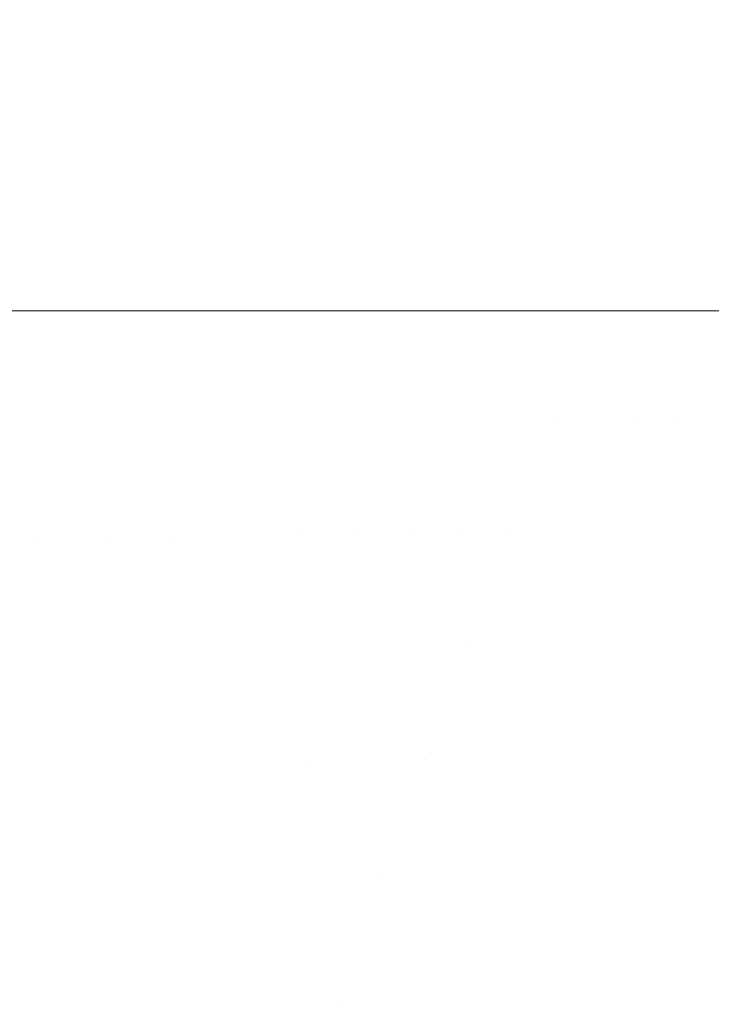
# Model space of a CAD drawing. Header units: centimetres. Extents: x -35.1 to 36.2, y 4.2 to 6.
# Tile 122 of 256: x -11.1786 to -11.1572, y 4.6787 to 4.7091. Entities that reach past the tile are written whole.
import ezdxf

# ---------------------------------------------------------------- set-up
doc = ezdxf.new("R2010")
doc.units = ezdxf.units.CM
doc.header["$LTSCALE"] = 2.54
doc.layers.add('Lucido design-1', color=7, linetype='Continuous')

# ---------------------------------------------------------------- blocks, each defined once
blk = doc.blocks.new('Gruppo-4-1')
at = {"color": 7, "linetype": 'Continuous', "lineweight": 9}
blk.add_3dface([(-34.958478, 5.900089, -2312.32217), (-34.958478, 4.300089, -2312.32217), (36.07398, 4.300089, -2312.32217), (36.07398, 5.900089, -2312.32217)], dxfattribs=at)
for points, invisible_edges in [([(-11.18022, 5.900089, -2313.087907), (-11.178139, 5.900089, -2313.08611), (-11.178139, 4.700089, -2313.08611), (-11.180427, 4.700089, -2313.088085)], 10), ([(-11.178139, 5.900089, -2313.08611), (-11.174875, 5.900089, -2313.083056), (-11.174875, 4.700089, -2313.083056), (-11.176042, 4.700089, -2313.084148)], 10), ([(-11.176042, 4.700089, -2313.084148), (-11.178139, 4.700089, -2313.08611), (-11.178139, 5.900089, -2313.08611)], 10), ([(-11.173988, 4.700089, -2313.082157), (-11.174875, 4.700089, -2313.083056), (-11.174875, 5.900089, -2313.083056), (-11.173241, 5.900089, -2313.081401)], 10), ([(-11.173241, 5.900089, -2313.081401), (-11.171837, 5.900089, -2313.079977), (-11.171837, 4.700089, -2313.079977), (-11.173988, 4.700089, -2313.082157)], 10), ([(-11.171837, 5.900089, -2313.079977), (-11.171036, 5.900089, -2313.079098), (-11.169015, 4.700089, -2313.076879), (-11.170159, 4.700089, -2313.078135)], 10), ([(-11.170159, 4.700089, -2313.078135), (-11.171837, 4.700089, -2313.079977), (-11.171837, 5.900089, -2313.079977)], 10), ([(-11.171036, 5.900089, -2313.079098), (-11.169015, 5.900089, -2313.076879), (-11.169015, 4.700089, -2313.076879)], 10), ([(-11.169015, 5.900089, -2313.076879), (-11.166403, 5.900089, -2313.073767), (-11.166403, 4.700089, -2313.073767), (-11.168375, 4.700089, -2313.076116)], 10), ([(-11.168375, 4.700089, -2313.076116), (-11.169015, 4.700089, -2313.076879), (-11.169015, 5.900089, -2313.076879)], 10), ([(-11.165081, 4.700089, -2313.072057), (-11.166403, 4.700089, -2313.073767), (-11.166403, 5.900089, -2313.073767), (-11.164868, 5.900089, -2313.071782)], 10), ([(-11.164868, 5.900089, -2313.071782), (-11.163978, 5.900089, -2313.070631), (-11.163978, 4.700089, -2313.070631), (-11.165081, 4.700089, -2313.072057)], 10), ([(-11.163978, 5.900089, -2313.070631), (-11.162625, 5.900089, -2313.068758), (-11.162625, 4.700089, -2313.068758), (-11.163549, 4.700089, -2313.070036)], 10), ([(-11.163549, 4.700089, -2313.070036), (-11.163978, 4.700089, -2313.070631), (-11.163978, 5.900089, -2313.070631)], 10), ([(-11.162625, 5.900089, -2313.068758), (-11.160516, 5.900089, -2313.065632), (-11.160516, 4.700089, -2313.065632), (-11.162117, 4.700089, -2313.068005)], 10), ([(-11.162117, 4.700089, -2313.068005), (-11.162625, 4.700089, -2313.068758), (-11.162625, 5.900089, -2313.068758)], 10), ([(-11.159486, 4.700089, -2313.063964), (-11.160516, 4.700089, -2313.065632), (-11.160516, 5.900089, -2313.065632), (-11.159454, 5.900089, -2313.063912)], 10), ([(-11.159454, 5.900089, -2313.063912), (-11.158587, 5.900089, -2313.062508), (-11.158587, 4.700089, -2313.062508), (-11.159486, 4.700089, -2313.063964)], 10), ([(-11.158587, 5.900089, -2313.062508), (-11.156829, 5.900089, -2313.059385), (-11.156829, 4.700089, -2313.059385), (-11.158279, 4.700089, -2313.06196)], 10), ([(-11.158279, 4.700089, -2313.06196), (-11.158587, 4.700089, -2313.062508), (-11.158587, 5.900089, -2313.062508)], 10), ([(-11.180427, 4.700089, -2313.088085), (-11.178139, 4.700089, -2313.08611), (-11.178023, 4.693007, -2313.086141), (-11.180261, 4.692954, -2313.088101)], 14), ([(-11.178023, 4.693007, -2313.086141), (-11.178139, 4.700089, -2313.08611), (-11.176042, 4.700089, -2313.084148)], 9), ([(-11.176042, 4.700089, -2313.084148), (-11.175878, 4.693058, -2313.084163), (-11.178023, 4.693007, -2313.086141)], 11), ([(-11.175878, 4.693058, -2313.084163), (-11.176042, 4.700089, -2313.084148), (-11.174875, 4.700089, -2313.083056)], 9), ([(-11.174875, 4.700089, -2313.083056), (-11.173827, 4.693106, -2313.08217), (-11.175878, 4.693058, -2313.084163)], 11), ([(-11.174875, 4.700089, -2313.083056), (-11.173988, 4.700089, -2313.082157), (-11.173827, 4.693106, -2313.08217)], 10), ([(-11.171867, 4.693153, -2313.080164), (-11.173827, 4.693106, -2313.08217), (-11.173988, 4.700089, -2313.082157), (-11.171837, 4.700089, -2313.079977)], 11), ([(-11.169998, 4.693197, -2313.078149), (-11.171867, 4.693153, -2313.080164), (-11.171837, 4.700089, -2313.079977)], 11), ([(-11.171837, 4.700089, -2313.079977), (-11.170159, 4.700089, -2313.078135), (-11.169998, 4.693197, -2313.078149)], 10), ([(-11.169998, 4.693197, -2313.078149), (-11.170159, 4.700089, -2313.078135), (-11.169015, 4.700089, -2313.076879)], 9), ([(-11.169015, 4.700089, -2313.076879), (-11.168218, 4.693239, -2313.076126), (-11.169998, 4.693197, -2313.078149)], 11), ([(-11.169015, 4.700089, -2313.076879), (-11.168375, 4.700089, -2313.076116), (-11.168218, 4.693239, -2313.076126)], 10), ([(-11.168375, 4.700089, -2313.076116), (-11.166403, 4.700089, -2313.073767), (-11.166527, 4.69328, -2313.074099), (-11.168218, 4.693239, -2313.076126)], 14), ([(-11.164921, 4.693318, -2313.072069), (-11.166527, 4.69328, -2313.074099), (-11.166403, 4.700089, -2313.073767)], 11), ([(-11.166403, 4.700089, -2313.073767), (-11.165081, 4.700089, -2313.072057), (-11.164921, 4.693318, -2313.072069)], 10), ([(-11.164921, 4.693318, -2313.072069), (-11.165081, 4.700089, -2313.072057), (-11.163978, 4.700089, -2313.070631)], 9), ([(-11.163978, 4.700089, -2313.070631), (-11.163401, 4.693354, -2313.07004), (-11.164921, 4.693318, -2313.072069)], 11), ([(-11.163978, 4.700089, -2313.070631), (-11.163549, 4.700089, -2313.070036), (-11.163401, 4.693354, -2313.07004)], 10), ([(-11.163401, 4.693354, -2313.07004), (-11.163549, 4.700089, -2313.070036), (-11.16207, 4.696764, -2313.068013)], 11), ([(-11.16207, 4.696764, -2313.068013), (-11.163549, 4.700089, -2313.070036), (-11.162625, 4.700089, -2313.068758)], 9), ([(-11.162625, 4.700089, -2313.068758), (-11.162117, 4.700089, -2313.068005), (-11.16207, 4.696764, -2313.068013)], 10), ([(-11.16207, 4.696764, -2313.068013), (-11.162117, 4.700089, -2313.068005), (-11.160516, 4.700089, -2313.065632), (-11.160713, 4.69678, -2313.06599)], 13), ([(-11.159436, 4.696795, -2313.063974), (-11.160713, 4.69678, -2313.06599), (-11.160516, 4.700089, -2313.065632)], 11), ([(-11.160516, 4.700089, -2313.065632), (-11.159486, 4.700089, -2313.063964), (-11.159436, 4.696795, -2313.063974)], 10), ([(-11.159436, 4.696795, -2313.063974), (-11.159486, 4.700089, -2313.063964), (-11.158587, 4.700089, -2313.062508)], 9), ([(-11.158587, 4.700089, -2313.062508), (-11.158235, 4.696809, -2313.061965), (-11.159436, 4.696795, -2313.063974)], 11), ([(-11.158587, 4.700089, -2313.062508), (-11.158279, 4.700089, -2313.06196), (-11.158235, 4.696809, -2313.061965)], 10), ([(-11.158235, 4.696809, -2313.061965), (-11.158279, 4.700089, -2313.06196), (-11.156829, 4.700089, -2313.059385), (-11.15711, 4.696822, -2313.059966)], 13), ([(-11.16207, 4.696764, -2313.068013), (-11.161963, 4.693388, -2313.068013), (-11.163401, 4.693354, -2313.07004)], 11), ([(-11.160713, 4.69678, -2313.06599), (-11.160607, 4.69342, -2313.06599), (-11.161963, 4.693388, -2313.068013), (-11.16207, 4.696764, -2313.068013)], 15), ([(-11.159436, 4.696795, -2313.063974), (-11.159329, 4.69345, -2313.063974), (-11.160607, 4.69342, -2313.06599), (-11.160713, 4.69678, -2313.06599)], 15), ([(-11.158235, 4.696809, -2313.061965), (-11.158129, 4.693479, -2313.061965), (-11.159329, 4.69345, -2313.063974), (-11.159436, 4.696795, -2313.063974)], 15), ([(-11.15711, 4.696822, -2313.059966), (-11.157004, 4.693506, -2313.059966), (-11.158129, 4.693479, -2313.061965), (-11.158235, 4.696809, -2313.061965)], 15), ([(-11.168218, 4.693239, -2313.076126), (-11.166527, 4.69328, -2313.074099), (-11.166075, 4.686262, -2313.074099), (-11.167764, 4.68618, -2313.076126)], 15), ([(-11.166527, 4.69328, -2313.074099), (-11.164921, 4.693318, -2313.072069), (-11.164737, 4.689854, -2313.072069)], 11), ([(-11.164737, 4.689854, -2313.072069), (-11.166075, 4.686262, -2313.074099), (-11.166527, 4.69328, -2313.074099)], 11), ([(-11.164737, 4.689854, -2313.072069), (-11.164921, 4.693318, -2313.072069), (-11.163401, 4.693354, -2313.07004), (-11.163217, 4.689909, -2313.07004)], 15), ([(-11.163217, 4.689909, -2313.07004), (-11.163401, 4.693354, -2313.07004), (-11.161963, 4.693388, -2313.068013), (-11.16178, 4.68996, -2313.068013)], 15), ([(-11.16178, 4.68996, -2313.068013), (-11.161963, 4.693388, -2313.068013), (-11.160607, 4.69342, -2313.06599), (-11.160425, 4.690009, -2313.06599)], 15), ([(-11.160425, 4.690009, -2313.06599), (-11.160607, 4.69342, -2313.06599), (-11.159329, 4.69345, -2313.063974), (-11.159148, 4.690055, -2313.063974)], 15), ([(-11.159148, 4.690055, -2313.063974), (-11.159329, 4.69345, -2313.063974), (-11.158129, 4.693479, -2313.061965), (-11.157949, 4.690098, -2313.061965)], 15), ([(-11.157949, 4.690098, -2313.061965), (-11.158129, 4.693479, -2313.061965), (-11.157004, 4.693506, -2313.059966), (-11.156824, 4.690138, -2313.059966)], 15), ([(-11.180261, 4.692954, -2313.088101), (-11.178023, 4.693007, -2313.086141), (-11.177553, 4.685708, -2313.086141), (-11.179788, 4.6856, -2313.088101)], 15), ([(-11.175412, 4.685811, -2313.084163), (-11.177553, 4.685708, -2313.086141), (-11.178023, 4.693007, -2313.086141), (-11.175878, 4.693058, -2313.084163)], 15), ([(-11.175878, 4.693058, -2313.084163), (-11.173827, 4.693106, -2313.08217), (-11.173363, 4.68591, -2313.08217), (-11.175412, 4.685811, -2313.084163)], 15), ([(-11.171406, 4.686004, -2313.080164), (-11.173363, 4.68591, -2313.08217), (-11.173827, 4.693106, -2313.08217), (-11.171867, 4.693153, -2313.080164)], 15), ([(-11.171867, 4.693153, -2313.080164), (-11.169998, 4.693197, -2313.078149), (-11.16954, 4.686094, -2313.078149), (-11.171406, 4.686004, -2313.080164)], 15), ([(-11.167764, 4.68618, -2313.076126), (-11.16954, 4.686094, -2313.078149), (-11.169998, 4.693197, -2313.078149), (-11.168218, 4.693239, -2313.076126)], 15), ([(-11.16178, 4.68996, -2313.068013), (-11.161518, 4.686482, -2313.068013), (-11.162954, 4.686412, -2313.07004), (-11.163217, 4.689909, -2313.07004)], 15), ([(-11.160425, 4.690009, -2313.06599), (-11.160164, 4.686547, -2313.06599), (-11.161518, 4.686482, -2313.068013), (-11.16178, 4.68996, -2313.068013)], 15), ([(-11.159148, 4.690055, -2313.063974), (-11.158889, 4.686609, -2313.063974), (-11.160164, 4.686547, -2313.06599), (-11.160425, 4.690009, -2313.06599)], 15), ([(-11.157949, 4.690098, -2313.061965), (-11.15769, 4.686667, -2313.061965), (-11.158889, 4.686609, -2313.063974), (-11.159148, 4.690055, -2313.063974)], 15), ([(-11.156824, 4.690138, -2313.059966), (-11.156567, 4.686721, -2313.059966), (-11.15769, 4.686667, -2313.061965), (-11.157949, 4.690098, -2313.061965)], 15), ([(-11.164737, 4.689854, -2313.072069), (-11.164472, 4.686339, -2313.072069), (-11.166075, 4.686262, -2313.074099)], 11), ([(-11.163217, 4.689909, -2313.07004), (-11.162954, 4.686412, -2313.07004), (-11.164472, 4.686339, -2313.072069), (-11.164737, 4.689854, -2313.072069)], 15), ([(-11.159821, 4.683035, -2313.06599), (-11.160164, 4.686547, -2313.06599), (-11.158889, 4.686609, -2313.063974), (-11.158547, 4.683112, -2313.063974)], 15), ([(-11.158547, 4.683112, -2313.063974), (-11.158889, 4.686609, -2313.063974), (-11.15769, 4.686667, -2313.061965), (-11.15735, 4.683185, -2313.061965)], 15), ([(-11.15735, 4.683185, -2313.061965), (-11.15769, 4.686667, -2313.061965), (-11.156567, 4.686721, -2313.059966), (-11.156228, 4.683253, -2313.059966)], 15), ([(-11.165724, 4.682675, -2313.074099), (-11.166075, 4.686262, -2313.074099), (-11.164472, 4.686339, -2313.072069), (-11.164123, 4.682773, -2313.072069)], 15), ([(-11.164123, 4.682773, -2313.072069), (-11.164472, 4.686339, -2313.072069), (-11.162954, 4.686412, -2313.07004), (-11.162607, 4.682865, -2313.07004)], 15), ([(-11.162607, 4.682865, -2313.07004), (-11.162954, 4.686412, -2313.07004), (-11.161518, 4.686482, -2313.068013), (-11.161174, 4.682952, -2313.068013)], 15), ([(-11.161174, 4.682952, -2313.068013), (-11.161518, 4.686482, -2313.068013), (-11.160164, 4.686547, -2313.06599), (-11.159821, 4.683035, -2313.06599)], 15), ([(-11.170604, 4.678645, -2313.080164), (-11.172555, 4.678502, -2313.08217), (-11.173363, 4.68591, -2313.08217), (-11.171406, 4.686004, -2313.080164)], 15), ([(-11.171406, 4.686004, -2313.080164), (-11.16954, 4.686094, -2313.078149), (-11.168743, 4.678783, -2313.078149), (-11.170604, 4.678645, -2313.080164)], 15), ([(-11.16954, 4.686094, -2313.078149), (-11.167764, 4.68618, -2313.076126), (-11.167411, 4.682572, -2313.076126)], 11), ([(-11.167411, 4.682572, -2313.076126), (-11.168743, 4.678783, -2313.078149), (-11.16954, 4.686094, -2313.078149)], 11), ([(-11.167411, 4.682572, -2313.076126), (-11.167764, 4.68618, -2313.076126), (-11.166075, 4.686262, -2313.074099), (-11.165724, 4.682675, -2313.074099)], 15), ([(-11.179788, 4.6856, -2313.088101), (-11.177553, 4.685708, -2313.086141), (-11.176733, 4.678194, -2313.086141), (-11.178962, 4.678029, -2313.088101)], 15), ([(-11.174598, 4.678351, -2313.084163), (-11.176733, 4.678194, -2313.086141), (-11.177553, 4.685708, -2313.086141), (-11.175412, 4.685811, -2313.084163)], 15), ([(-11.175412, 4.685811, -2313.084163), (-11.173363, 4.68591, -2313.08217), (-11.172555, 4.678502, -2313.08217), (-11.174598, 4.678351, -2313.084163)], 15), ([(-11.156228, 4.683253, -2313.059966), (-11.155805, 4.679736, -2313.059966), (-11.156925, 4.679654, -2313.061965), (-11.15735, 4.683185, -2313.061965)], 15), ([(-11.161174, 4.682952, -2313.068013), (-11.160743, 4.679372, -2313.068013), (-11.162174, 4.679267, -2313.07004), (-11.162607, 4.682865, -2313.07004)], 15), ([(-11.159821, 4.683035, -2313.06599), (-11.159392, 4.679472, -2313.06599), (-11.160743, 4.679372, -2313.068013), (-11.161174, 4.682952, -2313.068013)], 15), ([(-11.158547, 4.683112, -2313.063974), (-11.15812, 4.679565, -2313.063974), (-11.159392, 4.679472, -2313.06599), (-11.159821, 4.683035, -2313.06599)], 15), ([(-11.15735, 4.683185, -2313.061965), (-11.156925, 4.679654, -2313.061965), (-11.15812, 4.679565, -2313.063974), (-11.158547, 4.683112, -2313.063974)], 15), ([(-11.165724, 4.682675, -2313.074099), (-11.165286, 4.679037, -2313.074099), (-11.166971, 4.678913, -2313.076126), (-11.167411, 4.682572, -2313.076126)], 15), ([(-11.164123, 4.682773, -2313.072069), (-11.163688, 4.679155, -2313.072069), (-11.165286, 4.679037, -2313.074099), (-11.165724, 4.682675, -2313.074099)], 15), ([(-11.162607, 4.682865, -2313.07004), (-11.162174, 4.679267, -2313.07004), (-11.163688, 4.679155, -2313.072069), (-11.164123, 4.682773, -2313.072069)], 15), ([(-11.167411, 4.682572, -2313.076126), (-11.166971, 4.678913, -2313.076126), (-11.168743, 4.678783, -2313.078149)], 11), ([(-11.157604, 4.675969, -2313.063974), (-11.15812, 4.679565, -2313.063974), (-11.156925, 4.679654, -2313.061965), (-11.156411, 4.676073, -2313.061965)], 15), ([(-11.16165, 4.675618, -2313.07004), (-11.162174, 4.679267, -2313.07004), (-11.160743, 4.679372, -2313.068013), (-11.160221, 4.675742, -2313.068013)], 15), ([(-11.160221, 4.675742, -2313.068013), (-11.160743, 4.679372, -2313.068013), (-11.159392, 4.679472, -2313.06599), (-11.158873, 4.675859, -2313.06599)], 15), ([(-11.158873, 4.675859, -2313.06599), (-11.159392, 4.679472, -2313.06599), (-11.15812, 4.679565, -2313.063974), (-11.157604, 4.675969, -2313.063974)], 15), ([(-11.166438, 4.675203, -2313.076126), (-11.166971, 4.678913, -2313.076126), (-11.165286, 4.679037, -2313.074099), (-11.164757, 4.675349, -2313.074099)], 15), ([(-11.164757, 4.675349, -2313.074099), (-11.165286, 4.679037, -2313.074099), (-11.163688, 4.679155, -2313.072069), (-11.163161, 4.675487, -2313.072069)], 15), ([(-11.163161, 4.675487, -2313.072069), (-11.163688, 4.679155, -2313.072069), (-11.162174, 4.679267, -2313.07004), (-11.16165, 4.675618, -2313.07004)], 15), ([(-11.170064, 4.674888, -2313.080164), (-11.170604, 4.678645, -2313.080164), (-11.168743, 4.678783, -2313.078149), (-11.168207, 4.675049, -2313.078149)], 15), ([(-11.168207, 4.675049, -2313.078149), (-11.168743, 4.678783, -2313.078149), (-11.166971, 4.678913, -2313.076126), (-11.166438, 4.675203, -2313.076126)], 15)]:
    blk.add_3dface(points, dxfattribs=dict(at, invisible_edges=invisible_edges))

msp = doc.modelspace()

# ---------------------------------------------------------------- block references
at = {"layer": 'Lucido design-1', "color": 7}
msp.add_blockref('Gruppo-4-1', (0, 0), dxfattribs=at)

doc.saveas('drawing.dxf')
